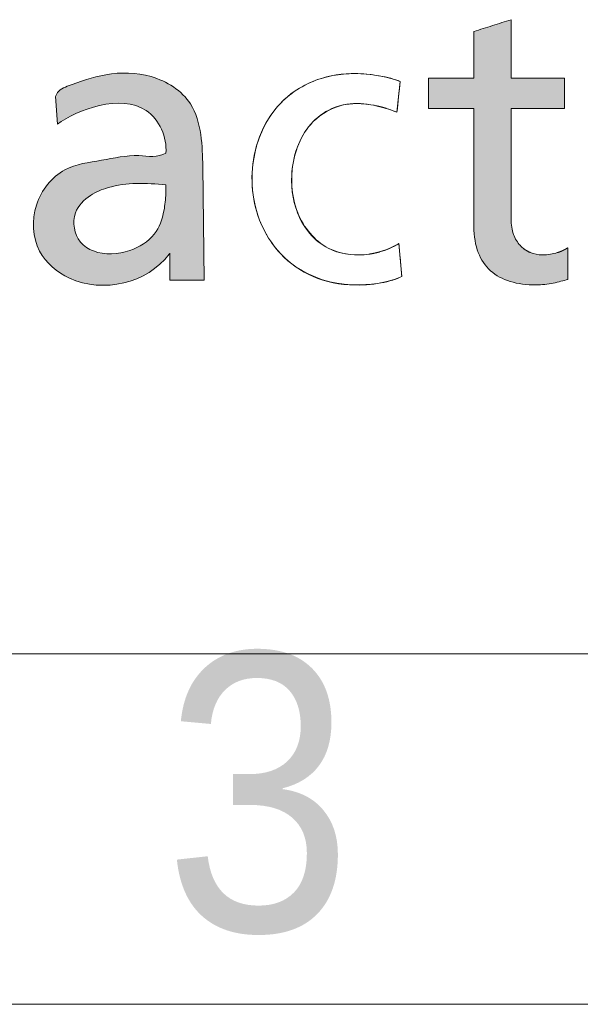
# Paper-space layout 'Hoja2' of a CAD drawing. Header units: millimetres. Extents: x 300 to 16757, y 100 to 11782.
# Tile 11 of 17: x 13941 to 14101, y 100 to 381. Entities that reach past the tile are written whole.
import ezdxf

# ---------------------------------------------------------------- set-up
doc = ezdxf.new("R2010")
doc.units = ezdxf.units.MM
doc.linetypes.add('SLD-Continua', pattern=[0])
doc.styles.add('SLDTEXTSTYLE3', font='GOTHIC.TTF', dxfattribs={"width": 0.913})

# ---------------------------------------------------------------- blocks, each defined once
blk = doc.blocks.new('Bloque2')
at = {"linetype": 'Continuous', "ltscale": 30}
h = blk.add_hatch(color=7, dxfattribs=at)
edge = h.paths.add_edge_path(flags=0)
edge.add_spline(control_points=[(1055.27, 63.36), (1056.8, 61.98), (1058.67, 60.98), (1060.85, 60.31)], knot_values=[16, 16, 16, 16, 17, 17, 17, 17], weights=[1, 1, 1, 1], degree=3, periodic=0)
edge.add_spline(control_points=[(1060.85, 60.31), (1063.02, 59.64), (1065.5, 59.32), (1068.24, 59.32)], knot_values=[17, 17, 17, 17, 18, 18, 18, 18], weights=[1, 1, 1, 1], degree=3, periodic=0)
edge.add_arc((1068.21, 80.56), 21.24, 270.0767, 276.8647)
edge.add_spline(control_points=[(1070.75, 59.47), (1071.57, 59.57), (1072.37, 59.7), (1073.14, 59.85)], knot_values=[0, 0, 0, 0, 1, 1, 1, 1], weights=[1, 1, 1, 1], degree=3, periodic=0)
edge.add_spline(control_points=[(1073.14, 59.85), (1073.91, 60), (1074.65, 60.18), (1075.34, 60.36)], knot_values=[1, 1, 1, 1, 2, 2, 2, 2], weights=[1, 1, 1, 1], degree=3, periodic=0)
edge.add_spline(control_points=[(1075.34, 60.36), (1076.03, 60.54), (1076.68, 60.73), (1077.27, 60.9)], knot_values=[2, 2, 2, 2, 3, 3, 3, 3], weights=[1, 1, 1, 1], degree=3, periodic=0)
edge.add_line((1077.27, 60.9), (1077.27, 69.92))
edge.add_arc((1071.05, 79.43), 11.36, 295.495, 303.2205, ccw=False)
edge.add_spline(control_points=[(1075.94, 69.17), (1075.41, 68.92), (1074.86, 68.7), (1074.3, 68.53)], knot_values=[0, 0, 0, 0, 0.145933, 0.145933, 0.145933, 0.145933], weights=[1, 0.998226, 0.998226, 1], degree=3, periodic=0)
edge.add_spline(control_points=[(1074.3, 68.53), (1073.7, 68.34), (1073.04, 68.18), (1072.34, 68.07)], knot_values=[0.145933, 0.145933, 0.145933, 0.145933, 1.145933, 1.145933, 1.145933, 1.145933], weights=[1, 1, 1, 1], degree=3, periodic=0)
edge.add_spline(control_points=[(1072.34, 68.07), (1071.63, 67.96), (1070.87, 67.9), (1070.05, 67.9), (1068.84, 67.9), (1067.67, 68.13), (1066.6, 68.57)], knot_values=[1.145933, 1.145933, 1.145933, 1.145933, 2.145933, 2.145933, 2.145933, 3.145933, 3.145933, 3.145933, 3.145933], weights=[1, 1, 1, 1, 1, 1, 1], degree=3, periodic=0)
edge.add_arc((1069.74, 76.15), 8.2, 223.1491, 247.5061, ccw=False)
edge.add_spline(control_points=[(1063.76, 70.54), (1062.94, 71.4), (1062.28, 72.48), (1061.82, 73.76)], knot_values=[3.571043, 3.571043, 3.571043, 3.571043, 4.571043, 4.571043, 4.571043, 4.571043], weights=[1, 1, 1, 1], degree=3, periodic=0)
edge.add_spline(control_points=[(1061.82, 73.76), (1061.36, 75.03), (1061.11, 76.51), (1061.11, 78.18)], knot_values=[4.571043, 4.571043, 4.571043, 4.571043, 5.571043, 5.571043, 5.571043, 5.571043], weights=[1, 1, 1, 1], degree=3, periodic=0)
edge.add_line((1061.11, 78.18), (1061.11, 86.06))
edge.add_line((1061.11, 86.06), (1061.11, 90))
edge.add_line((1061.11, 90), (1061.11, 109.71))
edge.add_line((1061.11, 109.71), (1076.38, 109.71))
edge.add_line((1076.38, 109.71), (1076.38, 118.3))
edge.add_line((1076.38, 118.3), (1061.11, 118.3))
edge.add_line((1061.11, 118.3), (1061.11, 122.48))
edge.add_line((1061.11, 122.48), (1061.11, 135.01))
edge.add_line((1061.11, 135.01), (1058.46, 134.17))
edge.add_line((1058.46, 134.17), (1055.81, 133.32))
edge.add_line((1055.81, 133.32), (1053.16, 132.47))
edge.add_line((1053.16, 132.47), (1050.51, 131.62))
edge.add_line((1050.51, 131.62), (1050.51, 128.29))
edge.add_line((1050.51, 128.29), (1050.51, 118.3))
edge.add_line((1050.51, 118.3), (1037.52, 118.3))
edge.add_line((1037.52, 118.3), (1037.52, 109.71))
edge.add_line((1037.52, 109.71), (1050.51, 109.71))
edge.add_spline(control_points=[(1050.51, 109.71), (1050.51, 98.48), (1050.51, 87.25), (1050.51, 76.02), (1050.51, 73.14), (1050.93, 70.66), (1051.74, 68.55)], knot_values=[13, 13, 13, 13, 14, 14, 14, 15, 15, 15, 15], weights=[1, 1, 1, 1, 1, 1, 1], degree=3, periodic=0)
edge.add_spline(control_points=[(1051.74, 68.55), (1052.55, 66.45), (1053.74, 64.73), (1055.27, 63.36)], knot_values=[15, 15, 15, 15, 16, 16, 16, 16], weights=[1, 1, 1, 1], degree=3, periodic=0)
h = blk.add_hatch(color=7, dxfattribs=at)
edge = h.paths.add_edge_path(flags=0)
edge.add_spline(control_points=[(1055.27, 63.36), (1056.8, 61.98), (1058.67, 60.98), (1060.85, 60.31)], knot_values=[16, 16, 16, 16, 17, 17, 17, 17], weights=[1, 1, 1, 1], degree=3, periodic=0)
edge.add_spline(control_points=[(1060.85, 60.31), (1063.02, 59.64), (1065.5, 59.32), (1068.24, 59.32)], knot_values=[17, 17, 17, 17, 18, 18, 18, 18], weights=[1, 1, 1, 1], degree=3, periodic=0)
edge.add_arc((1068.21, 80.56), 21.24, 270.0767, 276.8647)
edge.add_spline(control_points=[(1070.75, 59.47), (1071.57, 59.57), (1072.37, 59.7), (1073.14, 59.85)], knot_values=[0, 0, 0, 0, 1, 1, 1, 1], weights=[1, 1, 1, 1], degree=3, periodic=0)
edge.add_spline(control_points=[(1073.14, 59.85), (1073.91, 60), (1074.65, 60.18), (1075.34, 60.36)], knot_values=[1, 1, 1, 1, 2, 2, 2, 2], weights=[1, 1, 1, 1], degree=3, periodic=0)
edge.add_spline(control_points=[(1075.34, 60.36), (1076.03, 60.54), (1076.68, 60.73), (1077.27, 60.9)], knot_values=[2, 2, 2, 2, 3, 3, 3, 3], weights=[1, 1, 1, 1], degree=3, periodic=0)
edge.add_line((1077.27, 60.9), (1077.27, 69.92))
edge.add_arc((1071.05, 79.43), 11.36, 295.495, 303.2205, ccw=False)
edge.add_spline(control_points=[(1075.94, 69.17), (1075.41, 68.92), (1074.86, 68.7), (1074.3, 68.53)], knot_values=[0, 0, 0, 0, 0.145933, 0.145933, 0.145933, 0.145933], weights=[1, 0.998226, 0.998226, 1], degree=3, periodic=0)
edge.add_spline(control_points=[(1074.3, 68.53), (1073.7, 68.34), (1073.04, 68.18), (1072.34, 68.07)], knot_values=[0.145933, 0.145933, 0.145933, 0.145933, 1.145933, 1.145933, 1.145933, 1.145933], weights=[1, 1, 1, 1], degree=3, periodic=0)
edge.add_spline(control_points=[(1072.34, 68.07), (1071.63, 67.96), (1070.87, 67.9), (1070.05, 67.9), (1068.84, 67.9), (1067.67, 68.13), (1066.6, 68.57)], knot_values=[1.145933, 1.145933, 1.145933, 1.145933, 2.145933, 2.145933, 2.145933, 3.145933, 3.145933, 3.145933, 3.145933], weights=[1, 1, 1, 1, 1, 1, 1], degree=3, periodic=0)
edge.add_arc((1069.74, 76.15), 8.2, 223.1491, 247.5061, ccw=False)
edge.add_spline(control_points=[(1063.76, 70.54), (1062.94, 71.4), (1062.28, 72.48), (1061.82, 73.76)], knot_values=[3.571043, 3.571043, 3.571043, 3.571043, 4.571043, 4.571043, 4.571043, 4.571043], weights=[1, 1, 1, 1], degree=3, periodic=0)
edge.add_spline(control_points=[(1061.82, 73.76), (1061.36, 75.03), (1061.11, 76.51), (1061.11, 78.18)], knot_values=[4.571043, 4.571043, 4.571043, 4.571043, 5.571043, 5.571043, 5.571043, 5.571043], weights=[1, 1, 1, 1], degree=3, periodic=0)
edge.add_line((1061.11, 78.18), (1061.11, 86.06))
edge.add_line((1061.11, 86.06), (1061.11, 90))
edge.add_line((1061.11, 90), (1061.11, 109.71))
edge.add_line((1061.11, 109.71), (1076.38, 109.71))
edge.add_line((1076.38, 109.71), (1076.38, 118.3))
edge.add_line((1076.38, 118.3), (1061.11, 118.3))
edge.add_line((1061.11, 118.3), (1061.11, 122.48))
edge.add_line((1061.11, 122.48), (1061.11, 135.01))
edge.add_line((1061.11, 135.01), (1058.46, 134.17))
edge.add_line((1058.46, 134.17), (1055.81, 133.32))
edge.add_line((1055.81, 133.32), (1053.16, 132.47))
edge.add_line((1053.16, 132.47), (1050.51, 131.62))
edge.add_line((1050.51, 131.62), (1050.51, 128.29))
edge.add_line((1050.51, 128.29), (1050.51, 118.3))
edge.add_line((1050.51, 118.3), (1037.52, 118.3))
edge.add_line((1037.52, 118.3), (1037.52, 109.71))
edge.add_line((1037.52, 109.71), (1050.51, 109.71))
edge.add_spline(control_points=[(1050.51, 109.71), (1050.51, 98.48), (1050.51, 87.25), (1050.51, 76.02), (1050.51, 73.14), (1050.93, 70.66), (1051.74, 68.55)], knot_values=[13, 13, 13, 13, 14, 14, 14, 15, 15, 15, 15], weights=[1, 1, 1, 1, 1, 1, 1], degree=3, periodic=0)
edge.add_spline(control_points=[(1051.74, 68.55), (1052.55, 66.45), (1053.74, 64.73), (1055.27, 63.36)], knot_values=[15, 15, 15, 15, 16, 16, 16, 16], weights=[1, 1, 1, 1], degree=3, periodic=0)
h = blk.add_hatch(color=7, dxfattribs=at)
edge = h.paths.add_edge_path(flags=0)
edge.add_spline(control_points=[(962.61, 96.96), (960.26, 95.5), (953.85, 96.95), (944.35, 94.69), (932.53, 93.34), (924.05, 82.55), (924.75, 68.62), (940.04, 55.79), (957.25, 59.71), (963.55, 68.11)], knot_values=[0, 0, 0, 0, 0.079966, 0.190057, 0.300094, 0.432511, 0.566689, 0.684622, 1, 1, 1, 1], weights=[1, 1, 1, 1, 1, 1, 1, 1, 1, 1], degree=3, periodic=0)
edge.add_spline(control_points=[(963.55, 68.11), (963.84, 68.59), (963.76, 68.11)], knot_values=[0, 0, 0, 1, 1, 1], weights=[1, 1, 1], degree=2, periodic=0)
edge.add_line((963.76, 68.11), (963.76, 60.68))
edge.add_line((963.76, 60.68), (973.51, 60.68))
edge.add_line((973.51, 60.68), (973.19, 93.17))
edge.add_spline(control_points=[(973.19, 93.17), (972.95, 98.77), (972.92, 111.18), (958.84, 120), (945.77, 120.05), (936.68, 116.93), (931.62, 114.84), (931.16, 113.1)], knot_values=[0, 0, 0, 0, 0.300445, 0.525135, 0.737289, 0.925487, 1, 1, 1, 1], weights=[1, 1, 1, 1, 1, 1, 1, 1], degree=3, periodic=0)
edge.add_line((931.16, 113.1), (931.66, 105.2))
edge.add_spline(control_points=[(931.66, 105.2), (937.15, 109.29), (956.36, 116.44), (963.02, 101.42), (962.61, 96.96)], knot_values=[0, 0, 0, 0, 0.658996, 1, 1, 1, 1], weights=[1, 1, 1, 1, 1], degree=3, periodic=0)
edge = h.paths.add_edge_path(flags=0)
edge.add_spline(control_points=[(962.61, 85.46), (962.49, 83.8), (962.21, 79.75), (959.8, 72.91), (951.92, 68.26), (943.6, 67.64), (936.73, 71.94), (935.43, 79.85), (940.66, 85.02), (946.91, 87.62), (954.31, 88.59), (959.82, 88.14), (962.61, 87.92)], knot_values=[0, 0, 0, 0, 0.068904, 0.168815, 0.283862, 0.42722, 0.488917, 0.605379, 0.695962, 0.771545, 0.884045, 1, 1, 1, 1], weights=[1, 1, 1, 1, 1, 1, 1, 1, 1, 1, 1, 1, 1], degree=3, periodic=0)
edge.add_line((962.61, 87.92), (962.61, 85.46))
at = {"color": 7, "linetype": 'SLD-Continua', "lineweight": 18, "ltscale": 30}
for p, q in [((1029.46, 117.4), (1028.56, 108.59)), ((931.66, 105.2), (931.16, 113.1)), ((973.51, 60.68), (973.19, 93.17)), ((962.61, 87.92), (962.61, 85.46)), ((1061.11, 78.18), (1061.11, 86.06)), ((1029.12, 71.17), (1029.92, 61.69)), ((963.76, 68.11), (963.76, 60.68)), ((973.51, 60.68), (963.76, 60.68))]:
    blk.add_line(p, q, dxfattribs=at)
for centre, radius, start, end in [((1015.71, 87.36), 27.93, 223.2954, 246.689), ((1016.65, 113.75), 54.43, 269.9252, 273.1729), ((1068.21, 80.56), 21.24, 270.0767, 276.8647)]:
    blk.add_arc(centre, radius, start, end, dxfattribs=at)
at = {"color": 8, "linetype": 'Continuous', "lineweight": 0, "ltscale": 30, "true_color": 0x808080}
for points, degree in [([(1061.11, 135.01), (1060.22, 134.73), (1059.34, 134.45), (1058.46, 134.17)], 3), ([(1061.11, 122.48), (1061.11, 126.65), (1061.11, 130.83), (1061.11, 135.01)], 3), ([(1053.16, 132.47), (1052.27, 132.19), (1051.39, 131.91), (1050.51, 131.62)], 3), ([(1055.81, 133.32), (1054.92, 133.03), (1054.04, 132.75), (1053.16, 132.47)], 3), ([(1058.46, 134.17), (1057.57, 133.88), (1056.69, 133.6), (1055.81, 133.32)], 3), ([(1050.51, 131.62), (1050.51, 130.51), (1050.51, 129.4), (1050.51, 128.29)], 3), ([(1050.51, 128.29), (1050.51, 124.96), (1050.51, 121.63), (1050.51, 118.3)], 3), ([(1061.11, 118.3), (1061.11, 119.69), (1061.11, 121.08), (1061.11, 122.48)], 3), ([(1023.49, 118.99), (1022.34, 119.19), (1021.15, 119.35), (1019.98, 119.47)], 3), ([(1026.77, 118.28), (1025.76, 118.55), (1024.64, 118.79), (1023.49, 118.99)], 3), ([(1029.46, 117.4), (1028.7, 117.71), (1027.78, 118.01), (1026.77, 118.28)], 3), ([(1050.51, 118.3), (1046.18, 118.3), (1041.85, 118.3), (1037.52, 118.3)], 3), ([(1037.52, 118.3), (1037.52, 115.44), (1037.52, 112.57), (1037.52, 109.71)], 3), ([(1076.38, 118.3), (1071.29, 118.3), (1066.2, 118.3), (1061.11, 118.3)], 3), ([(1076.38, 109.71), (1076.38, 112.57), (1076.38, 115.44), (1076.38, 118.3)], 3), ([(1028.56, 108.59), (1028.86, 111.52), (1029.16, 114.46), (1029.46, 117.4)], 3), ([(995.29, 111.14), (992.72, 108.46), (990.71, 105.24), (989.33, 101.58)], 3), ([(1019.69, 110.92), (1020.61, 110.82), (1021.57, 110.67), (1022.54, 110.46)], 3), ([(1025.52, 109.69), (1026.53, 109.38), (1027.54, 109.01), (1028.56, 108.59)], 3), ([(1037.52, 109.71), (1041.85, 109.71), (1046.18, 109.71), (1050.51, 109.71)], 3), ([(1061.11, 90), (1061.11, 96.57), (1061.11, 103.14), (1061.11, 109.71)], 3), ([(1061.11, 109.71), (1066.2, 109.71), (1071.29, 109.71), (1076.38, 109.71)], 3), ([(1003.32, 104.39), (1004.9, 106.4), (1006.84, 108.07), (1009.14, 109.24)], 3), ([(999.74, 97.48), (1000.55, 100.02), (1001.75, 102.38), (1003.32, 104.39)], 3), ([(1061.11, 86.06), (1061.11, 88.03), (1061.11, 90)], 2), ([(1002.98, 74.84), (1001.43, 76.89), (1000.32, 79.27), (999.59, 81.77)], 3), ([(989.36, 77.81), (990.76, 74.2), (992.8, 70.95), (995.38, 68.21)], 3), ([(1061.82, 73.76), (1061.36, 75.03), (1061.11, 76.51), (1061.11, 78.18)], 3), ([(1008.94, 69.83), (1006.5, 71.05), (1004.53, 72.78), (1002.98, 74.84)], 3), ([(1063.76, 70.54), (1062.94, 71.4), (1062.28, 72.48), (1061.82, 73.76)], 3), ([(1029.12, 71.17), (1028.3, 70.63), (1027.4, 70.16), (1026.46, 69.75)], 3), ([(1029.32, 68.8), (1029.25, 69.59), (1029.18, 70.38), (1029.12, 71.17)], 3), ([(1026.46, 69.75), (1025.52, 69.34), (1024.54, 69), (1023.54, 68.73)], 3), ([(1029.52, 66.43), (1029.45, 67.22), (1029.38, 68.01), (1029.32, 68.8)], 3), ([(1051.74, 68.55), (1052.55, 66.45), (1053.74, 64.73), (1055.27, 63.36)], 3), ([(1074.3, 68.53), (1073.7, 68.34), (1073.04, 68.18), (1072.34, 68.07)], 3), ([(1077.27, 60.9), (1077.27, 63.91), (1077.27, 66.92), (1077.27, 69.92)], 3), ([(1029.72, 64.06), (1029.65, 64.85), (1029.58, 65.64), (1029.52, 66.43)], 3), ([(1029.92, 61.69), (1029.85, 62.48), (1029.78, 63.27), (1029.72, 64.06)], 3), ([(1055.27, 63.36), (1056.8, 61.98), (1058.67, 60.98), (1060.85, 60.31)], 3), ([(1004.66, 61.71), (1008.22, 60.17), (1012.23, 59.32), (1016.58, 59.32)], 3), ([(1019.66, 59.4), (1020.75, 59.47), (1021.88, 59.57), (1023.03, 59.74)], 3), ([(1023.03, 59.74), (1024.18, 59.91), (1025.35, 60.14), (1026.51, 60.46)], 3), ([(1026.51, 60.46), (1027.67, 60.78), (1028.81, 61.18), (1029.92, 61.69)], 3), ([(1060.85, 60.31), (1063.02, 59.64), (1065.5, 59.32), (1068.24, 59.32)], 3), ([(1070.75, 59.47), (1071.57, 59.57), (1072.37, 59.7), (1073.14, 59.85)], 3), ([(1073.14, 59.85), (1073.91, 60), (1074.65, 60.18), (1075.34, 60.36)], 3), ([(1075.34, 60.36), (1076.03, 60.54), (1076.68, 60.73), (1077.27, 60.9)], 3)]:
    blk.add_open_spline(points, degree=degree, dxfattribs=at)
at = {"color": 7, "linetype": 'Continuous', "lineweight": 0, "ltscale": 30}
for points, knots in [([(973.19, 93.17), (972.95, 98.77), (972.92, 111.18), (958.84, 120), (945.77, 120.05), (936.68, 116.93), (931.62, 114.84), (931.16, 113.1)], [0, 0, 0, 0, 0.300445, 0.525135, 0.737289, 0.925487, 1, 1, 1, 1]), ([(1029.46, 117.4), (1022.38, 119.82), (1009.45, 120.95), (993.84, 111.71), (986.25, 96.41), (987.24, 78.73), (1000.87, 59.3), (1019.91, 57.48), (1029.92, 61.69)], [0, 0, 0, 0, 0.189442, 0.304437, 0.433405, 0.598153, 0.723513, 1, 1, 1, 1]), ([(931.66, 105.2), (937.15, 109.29), (956.36, 116.44), (963.02, 101.42), (962.61, 96.96)], [0, 0, 0, 0, 0.658996, 1, 1, 1, 1]), ([(1028.56, 108.59), (1023.85, 110.45), (1014.87, 112.68), (1002.34, 105.66), (997.65, 93.07), (999.09, 79.26), (1009.8, 65.92), (1023.41, 67.63), (1029.12, 71.17)], [0, 0, 0, 0, 0.179222, 0.292259, 0.464623, 0.607238, 0.760264, 1, 1, 1, 1]), ([(962.61, 96.96), (960.26, 95.5), (953.85, 96.95), (944.35, 94.69), (932.53, 93.34), (924.05, 82.55), (924.75, 68.62), (940.04, 55.79), (957.25, 59.71), (963.55, 68.11)], [0, 0, 0, 0, 0.079966, 0.190057, 0.300094, 0.432511, 0.566689, 0.684622, 1, 1, 1, 1]), ([(962.61, 87.92), (959.82, 88.14), (954.31, 88.59), (946.91, 87.62), (940.66, 85.02), (935.43, 79.85), (936.73, 71.94), (943.6, 67.64), (951.92, 68.26), (959.8, 72.91), (962.21, 79.75), (962.49, 83.8), (962.61, 85.46)], [0, 0, 0, 0, 0.115955, 0.228455, 0.304038, 0.394621, 0.511083, 0.57278, 0.716138, 0.831185, 0.931096, 1, 1, 1, 1])]:
    blk.add_open_spline(points, degree=3, knots=knots, dxfattribs=at)
at = {"color": 8, "linetype": 'Continuous', "lineweight": 0, "ltscale": 30, "true_color": 0x808080}
for points, knots in [([(1019.98, 119.47), (1018.81, 119.58), (1017.65, 119.64), (1016.58, 119.64), (1012.17, 119.64), (1008.13, 118.85), (1000.98, 115.94), (997.86, 113.81), (995.29, 111.14)], [16.091643, 16.091643, 16.091643, 16.091643, 17.091643, 17.091643, 17.091643, 18.091643, 18.091643, 19.091643, 19.091643, 19.091643, 19.091643]), ([(1009.14, 109.24), (1011.43, 110.41), (1014.07, 111.07), (1017.03, 111.07), (1017.88, 111.07), (1018.77, 111.02), (1019.69, 110.92)], [8, 8, 8, 8, 9, 9, 9, 10, 10, 10, 10]), ([(1050.51, 109.71), (1050.51, 98.48), (1050.51, 87.25), (1050.51, 76.02), (1050.51, 73.14), (1050.93, 70.66), (1051.74, 68.55)], [13, 13, 13, 13, 14, 14, 14, 15, 15, 15, 15]), ([(989.33, 101.58), (987.96, 97.94), (987.22, 93.86), (987.22, 89.48), (987.22, 85.36), (987.97, 81.41), (989.36, 77.81)], [20.091643, 20.091643, 20.091643, 20.091643, 21.091643, 21.091643, 21.091643, 22.091643, 22.091643, 22.091643, 22.091643]), ([(999.59, 81.77), (998.85, 84.28), (998.51, 86.91), (998.51, 89.48), (998.51, 92.22), (998.93, 94.94), (999.74, 97.48)], [4, 4, 4, 4, 5, 5, 5, 6, 6, 6, 6]), ([(1020.56, 68.11), (1019.58, 67.97), (1018.62, 67.9), (1017.72, 67.9), (1014.29, 67.9), (1011.38, 68.61), (1008.94, 69.83)], [0, 0, 0, 0, 1, 1, 1, 2, 2, 2, 2]), ([(1072.34, 68.07), (1071.63, 67.96), (1070.87, 67.9), (1070.05, 67.9), (1068.84, 67.9), (1067.67, 68.13), (1066.6, 68.57)], [1.145933, 1.145933, 1.145933, 1.145933, 2.145933, 2.145933, 2.145933, 3.145933, 3.145933, 3.145933, 3.145933])]:
    blk.add_open_spline(points, degree=3, knots=knots, dxfattribs=at)
for points, weights in [([(1022.54, 110.46), (1023.55, 110.25), (1024.54, 109.99), (1025.52, 109.69)], [1, 0.999300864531, 0.999300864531, 1]), ([(1066.6, 68.57), (1065.52, 69.02), (1064.56, 69.68), (1063.76, 70.54)], [1, 0.984996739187, 0.984996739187, 1]), ([(1023.54, 68.73), (1022.56, 68.46), (1021.57, 68.25), (1020.56, 68.11)], [1, 0.998576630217, 0.998576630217, 1]), ([(1075.94, 69.17), (1075.41, 68.92), (1074.86, 68.7), (1074.3, 68.53)], [1, 0.998226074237, 0.998226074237, 1]), ([(1077.27, 69.92), (1076.85, 69.64), (1076.4, 69.39), (1075.94, 69.17)], [1, 0.99848548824, 0.99848548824, 1])]:
    blk.add_rational_spline(points, weights, degree=3, dxfattribs=at)
at = {"color": 7, "linetype": 'Continuous', "lineweight": 0, "ltscale": 30}
blk.add_open_spline([(963.55, 68.11), (963.84, 68.59), (963.76, 68.11)], degree=2, dxfattribs=at)

psp = doc.layouts.new('Hoja2')

# ---------------------------------------------------------------- linework, layer by layer
at = {"color": 7, "linetype": 'SLD-Continua', "lineweight": 18, "ltscale": 20}
for p, q in [((16620, 200), (400, 200)), ((13020, 200), (16620, 200)), ((16720, 100), (300, 100))]:
    psp.add_line(p, q, dxfattribs=at)

# ---------------------------------------------------------------- block references
at = {"color": 7, "linetype": 'Continuous', "ltscale": 20}
psp.add_blockref('Bloque2', (13020.193, 245.959), dxfattribs=at)

# ---------------------------------------------------------------- texts
at = {"color": 7, "linetype": 'Continuous', "lineweight": 0, "ltscale": 20, "insert": (14009.201, 200.272), "char_height": 79.375, "attachment_point": 2, "style": 'SLDTEXTSTYLE3'}
psp.add_mtext('3', dxfattribs=at)

doc.saveas('drawing.dxf')
